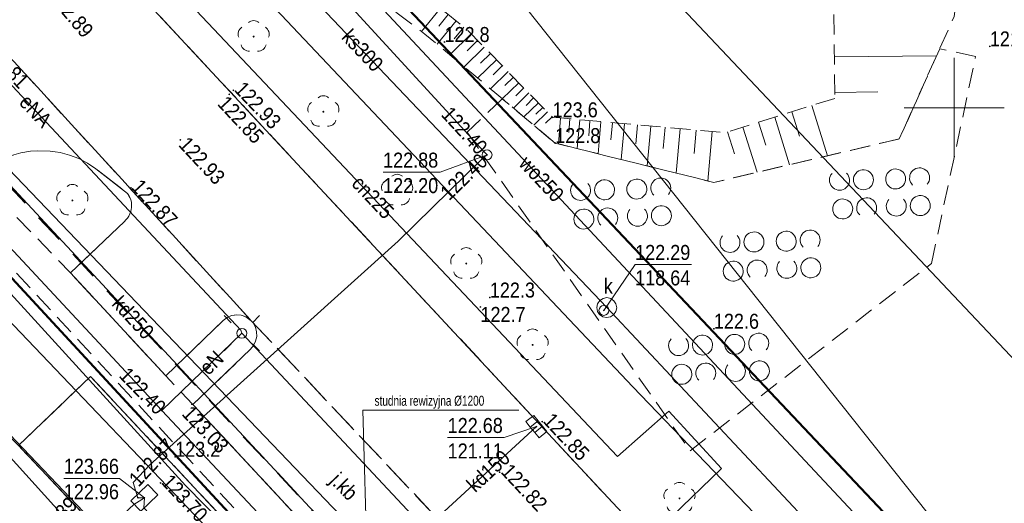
# Model space of a CAD drawing. Extents: x 6439600 to 6443631, y 5654340 to 5654937.
# Tile 15 of 54: x 6440953 to 6441003, y 5654450 to 5654474. Entities that reach past the tile are written whole.
import ezdxf
from ezdxf.enums import TextEntityAlignment as Align

# ---------------------------------------------------------------- set-up
doc = ezdxf.new("R2010")
doc.units = 0
doc.header["$MEASUREMENT"] = 0
for name, pattern in [('1.0_0.5', [1.5, 1, -0.5]), ('1.5_0.5', [2, 1.5, -0.5]), ('1.5_1.0', [2.5, 1.5, -1]), ('219-500', [0]), ('PRZER3-1', [4, 3, -1]), ('PTTL', [1.5, 1, -0.5])]:
    doc.linetypes.add(name, pattern=pattern)
doc.layers.get('0').update_dxf_attribs({"color": 2, "linetype": 'CONTINUOUS', "lineweight": 5})
for name, color, linetype, lineweight in [('!kanalizacja deszczowa', 24, '1.5_1.0', 40), ('!opisy', 7, 'CONTINUOUS', 18), ('z - kartowanie', 2, 'CONTINUOUS', 5), ('z - MPZT', 121, 'PRZER3-1', 18)]:
    doc.layers.add(name, color=color, linetype=linetype, lineweight=lineweight)
for name, color, linetype in [('000 Inne (niezydentyfikowane)', 7, 'CONTINUOUS'), ('217-kontur klasyfikacyjny', 7, 'CONTINUOUS'), ('218-kontur użytku gruntowego', 7, 'CONTINUOUS'), ('219-działka ewidencyjna', 7, 'CONTINUOUS'), ('chodnik', 7, 'CONTINUOUS'), ('drzewo liściaste', 7, 'CONTINUOUS'), ('jezdnia', 7, 'CONTINUOUS'), ('jezdnia-Atr17', 7, 'CONTINUOUS'), ('komora podziemna', 7, 'CONTINUOUS'), ('kratka ściekowa', 7, 'CONTINUOUS'), ('krawężnik', 7, 'CONTINUOUS'), ('latarnia', 7, 'CONTINUOUS'), ('pikieta naturalna', 7, 'CONTINUOUS'), ('pikieta naturalna-Atr2', 7, 'CONTINUOUS'), ('pikieta sztuczna', 7, 'CONTINUOUS'), ('pikieta sztuczna-Atr2', 7, 'CONTINUOUS'), ('przewód ciepłowniczy', 7, 'CONTINUOUS'), ('przewód ciepłowniczy-Atr1', 7, 'CONTINUOUS'), ('przewód elektroenergetyczny podziemny', 7, 'CONTINUOUS'), ('przewód elektroenergetyczny podziemny-Atr1', 7, 'CONTINUOUS'), ('przewód kanalizacyjny', 7, 'CONTINUOUS'), ('przewód kanalizacyjny-Atr1', 7, 'CONTINUOUS'), ('przewód telekomunikacyjny podziemny', 7, 'CONTINUOUS'), ('przewód wodociągowy', 7, 'CONTINUOUS'), ('przewód wodociągowy-Atr1', 7, 'CONTINUOUS'), ('rzedna', 7, 'CONTINUOUS'), ('rzedna-Atr2', 7, 'CONTINUOUS'), ('rzedna-Atr3', 7, 'CONTINUOUS'), ('skarpa nieumocniona', 7, 'CONTINUOUS'), ('właz do komory lub kanału - okrągły', 7, 'CONTINUOUS'), ('właz do komory lub kanału - okrągły-Atr17', 7, 'CONTINUOUS')]:
    doc.layers.add(name, color=color, linetype=linetype)
doc.styles.add('MapaZas', font='geodezja.shx', dxfattribs={"width": 0.9})
doc.styles.get("Standard").update_dxf_attribs({"font": 'Working1250', "width": 0.75})
doc.linetypes.add('NLZ', pattern='A,3,-1,[35,msgB.shx,S=0.008,R=0,X=-0.5,Y=0],3', length=7)

# ---------------------------------------------------------------- blocks, each defined once
blk = doc.blocks.new('PW01')
at = {"linetype": 'Continuous', "lineweight": 13}
h = blk.add_hatch(color=0, dxfattribs=at)
edge = h.paths.add_edge_path()
edge.add_arc((0, 0), 0.045, 0, 360)
blk = doc.blocks.new('US05')
at = {"color": 0, "linetype": 'Continuous', "lineweight": 13}
for p, q in [((-0.525, -0.25), (-0.525, 0.25)), ((-0.525, 0.25), (-0.175, 0.25)), ((-0.175, -0.25), (-0.175, 0.25)), ((-0.175, 0.25), (0.175, 0.25)), ((0.175, -0.25), (0.175, 0.25)), ((0.175, 0.25), (0.525, 0.25)), ((0.525, -0.25), (0.525, 0.25)), ((-0.525, -0.25), (-0.175, -0.25)), ((-0.175, -0.25), (0.175, -0.25)), ((0.175, -0.25), (0.525, -0.25))]:
    blk.add_line(p, q, dxfattribs=at)
blk = doc.blocks.new('US22')
at = {"color": 0, "linetype": 'Continuous', "lineweight": 13}
blk.add_circle((0, 0), 0.25, dxfattribs=at)
blk = doc.blocks.new('OP021')
at = {"linetype": 'Continuous', "lineweight": 13}
h = blk.add_hatch(color=0, dxfattribs=at)
edge = h.paths.add_edge_path()
edge.add_arc((0, 0), 0.05, 0, 360)
at = {"color": 0, "linetype": 'Continuous', "lineweight": 13}
for centre, start, end in [((0, 0.4), 49.272, 130.728), ((-0.38, 0.124), 121.308, 202.548), ((0.38, 0.124), 337.452, 58.692), ((-0.235, -0.324), 193.221, 274.871), ((0.235, -0.324), 265.129, 346.779)]:
    blk.add_arc(centre, 0.4, start, end, dxfattribs=at)
blk = doc.blocks.new('SM01')
at = {"color": 0, "linetype": 'Continuous', "lineweight": 13}
for p, q in [((-0.53, 0.531), (-0.883, 0.884)), ((0.531, 0.531), (0.884, 0.884)), ((-0.53, -0.53), (-0.883, -0.883)), ((0.531, -0.53), (0.884, -0.883))]:
    blk.add_line(p, q, dxfattribs=at)
blk.add_circle((0, 0), 0.25, dxfattribs=at)
blk = doc.blocks.new('US15')
at = {"color": 0, "linetype": 'Continuous', "lineweight": 13}
blk.add_circle((0, 0), 0.25, dxfattribs=at)
blk = doc.blocks.new('OTZK')
at = {"color": 0}
blk.add_lwpolyline([(-1.2, 1), (-1.026352, 0.984808), (-0.85798, 0.939693), (-0.7, 0.866025), (-0.557212, 0.766044), (-0.433956, 0.642788), (-0.333975, 0.5), (-0.260307, 0.34202), (-0.215192, 0.173648), (-0.2, 0), (-0.215192, -0.173648), (-0.260307, -0.34202), (-0.333975, -0.5), (-0.44425, -0.654861), (-0.581841, -0.786053), (-0.741773, -0.888835), (-0.918267, -0.959493), (-1.104944, -0.995472), (-1.295056, -0.995472), (-1.481733, -0.959493), (-1.658227, -0.888835), (-1.818159, -0.786053), (-1.95575, -0.654861), (-2.066025, -0.5), (-2.145001, -0.327068), (-2.189821, -0.142315), (-2.198867, 0.047582), (-2.171812, 0.235759), (-2.109632, 0.415415), (-2.014576, 0.580057), (-1.890079, 0.723734), (-1.740641, 0.841254), (-1.571662, 0.928368), (-1.389251, 0.981929)], close=True, dxfattribs=at)
blk.add_lwpolyline([(0.469393, -0.682799), (0.35969, -0.542106), (0.276733, -0.384159), (0.223163, -0.213984), (0.200685, -0.036999), (0.210014, 0.141165), (0.250854, 0.314835), (0.321904, 0.478484), (0.420903, 0.626903), (0.5447, 0.755369), (0.689355, 0.859792), (0.850264, 0.936848), (1.022304, 0.984085), (1.2, 1), (1.377696, 0.984085), (1.549736, 0.936848), (1.710645, 0.859792), (1.8553, 0.755369), (1.979097, 0.626903), (2.078096, 0.478484), (2.149146, 0.314835), (2.189986, 0.141165), (2.199315, -0.036999), (2.176837, -0.213984), (2.123267, -0.384159), (2.04031, -0.542106), (1.930607, -0.682799)], dxfattribs=at)

msp = doc.modelspace()

# ---------------------------------------------------------------- linework, layer by layer
at = {"layer": '!kanalizacja deszczowa'}
msp.add_lwpolyline([(6440864.685, 5654560.493), (6440865.933, 5654559.191), (6440893.301, 5654529.818), (6440925.17, 5654495.598), (6440970.84, 5654446.706), (6440992.241, 5654423.856)], dxfattribs=at)
at = {"layer": '!opisy', "color": 24}
msp.add_lwpolyline([(6440978.211, 5654454.89), (6440970.411, 5654454.89), (6440970.62, 5654447.256)], dxfattribs=at)
at = {"color": 0, "lineweight": 13}
for p, q in [((6441000, 5654467.516), (6441000, 5654472.516)), ((6441000, 5654467.516), (6441000, 5654472.516)), ((6440997.5, 5654470.016), (6441002.5, 5654470.016)), ((6440997.5, 5654470.016), (6441002.5, 5654470.016))]:
    msp.add_line(p, q, dxfattribs=at)
at = {"layer": '000 Inne (niezydentyfikowane)', "color": 0, "linetype": 'Continuous', "lineweight": 13, "flags": 128}
for points in [[(6440974.29, 5654475.006), (6440973.34, 5654473.846)], [(6440974.68, 5654474.696), (6440974.21, 5654474.106)], [(6440975.07, 5654474.376), (6440974.12, 5654473.206)], [(6440975.46, 5654474.056), (6440974.98, 5654473.476)], [(6440975.82, 5654473.726), (6440974.75, 5654472.676)], [(6440976.47, 5654473.056), (6440975.47, 5654472.076)], [(6440976.15, 5654473.386), (6440975.63, 5654472.876)], [(6440976.79, 5654472.736), (6440976.3, 5654472.256)], [(6440994.01, 5654472.566), (6440999.11, 5654472.626)], [(6440977.09, 5654472.426), (6440976.15, 5654471.506)], [(6440977.38, 5654472.126), (6440976.93, 5654471.676)], [(6440977.67, 5654471.836), (6440976.79, 5654470.976)], [(6440977.94, 5654471.556), (6440977.51, 5654471.136)], [(6440978.21, 5654471.276), (6440977.38, 5654470.476)], [(6440978.71, 5654470.766), (6440977.94, 5654470.006)], [(6440978.46, 5654471.016), (6440978.06, 5654470.626)], [(6440994.03, 5654470.796), (6440996.17, 5654470.816)], [(6440979.19, 5654470.276), (6440978.46, 5654469.566)], [(6440978.95, 5654470.516), (6440978.58, 5654470.146)], [(6440992.87, 5654470.136), (6440993.65, 5654467.616)], [(6440979.64, 5654469.816), (6440978.96, 5654469.146)], [(6440979.41, 5654470.046), (6440979.06, 5654469.696)], [(6440991.88, 5654469.826), (6440992.26, 5654468.606)], [(6440979.88, 5654469.566), (6440979.55, 5654469.256)], [(6440980.3, 5654469.506), (6440980.19, 5654468.216)], [(6440980.77, 5654469.466), (6440980.71, 5654468.786)], [(6440981.26, 5654469.426), (6440981.13, 5654467.986)], [(6440981.77, 5654469.376), (6440981.71, 5654468.616)], [(6440982.32, 5654469.326), (6440982.18, 5654467.726)], [(6440982.9, 5654469.276), (6440982.82, 5654468.426)], [(6440983.5, 5654469.226), (6440983.34, 5654467.436)], [(6440984.15, 5654469.166), (6440984.06, 5654468.226)], [(6440984.82, 5654469.106), (6440984.64, 5654467.116)], [(6440990.21, 5654469.306), (6440990.57, 5654468.146)], [(6440991.02, 5654469.556), (6440991.76, 5654467.176)], [(6440985.54, 5654469.046), (6440985.44, 5654467.986)], [(6440986.29, 5654468.976), (6440986.09, 5654466.756)], [(6440987.08, 5654468.906), (6440986.98, 5654467.736)], [(6440987.89, 5654468.836), (6440987.67, 5654466.356)], [(6440988.66, 5654468.826), (6440989.01, 5654467.716)], [(6440989.42, 5654469.056), (6440990.13, 5654466.796)]]:
    msp.add_lwpolyline(points, dxfattribs=at)
at = {"layer": '217-kontur klasyfikacyjny', "color": 0, "linetype": 'Continuous', "lineweight": 13, "flags": 128}
for points in [[(6441010.23, 5654435.206), (6440964.89, 5654492.266)], [(6440964.89, 5654492.266), (6441010.23, 5654435.206)], [(6440960.56, 5654487.816), (6441010.23, 5654435.206)]]:
    msp.add_lwpolyline(points, dxfattribs=at)
at = {"layer": '218-kontur użytku gruntowego', "color": 0, "linetype": 'Continuous', "lineweight": 13, "flags": 128}
for points in [[(6440960.56, 5654487.816), (6441010.23, 5654435.206)], [(6441010.23, 5654435.206), (6440960.56, 5654487.816)], [(6440964.09, 5654447.446), (6440951.87, 5654460.236)], [(6440951.87, 5654460.236), (6440964.09, 5654447.446)]]:
    msp.add_lwpolyline(points, dxfattribs=at)
at = {"layer": '219-działka ewidencyjna', "color": 0, "linetype": '219-500', "lineweight": 13, "flags": 128}
for points in [[(6440881.38, 5654541.426), (6440979.07, 5654439.386)], [(6440964.09, 5654447.446), (6440951.87, 5654460.236)], [(6440949.04, 5654457.536), (6440956.42, 5654449.796)]]:
    msp.add_lwpolyline(points, dxfattribs=at)
at = {"layer": '219-działka ewidencyjna', "color": 0, "linetype": '219-500', "lineweight": 13}
msp.add_lwpolyline([(6441039.966, 5654403.694), (6440960.56, 5654487.816)], dxfattribs=at)
at = {"layer": 'chodnik', "color": 0, "linetype": '1.0_0.5', "lineweight": 13, "flags": 128}
msp.add_lwpolyline([(6440980.53, 5654432.106), (6440987.28, 5654424.976), (6440987.44, 5654425.116), (6440987.65, 5654425.296), (6440987.85, 5654425.476), (6440988.04, 5654425.656), (6440988.23, 5654425.846), (6440988.42, 5654426.036), (6440988.61, 5654426.236), (6440988.69, 5654426.326), (6440981.97, 5654433.426), (6440979.17, 5654436.596), (6440961.9, 5654455.176), (6440960.55, 5654456.606), (6440955.77, 5654461.766), (6440951.12, 5654466.576), (6440949.8, 5654465.276)], close=True, dxfattribs=at)
at = {"layer": 'jezdnia', "color": 0, "linetype": '1.5_0.5', "lineweight": 13}
for points in [[(6440861.609, 5654570.427), (6440863.69, 5654568.196), (6440871.93, 5654559.186), (6440876.06, 5654554.806), (6440879.48, 5654551.236), (6440906.8, 5654521.876), (6440923.44, 5654503.956), (6440929.76, 5654497.026), (6440946.76, 5654478.746), (6440952.95, 5654472.326), (6440964.82, 5654459.366), (6440983.59, 5654439.426), (6440986.02, 5654436.826), (6440986.68, 5654436.116), (6440989.64, 5654432.796), (6440998.11, 5654423.456), (6441004.18, 5654417.086), (6441016.644, 5654403.694)], [(6441026.268, 5654403.694), (6441014.05, 5654416.826), (6441013.69, 5654417.256), (6440979.44, 5654453.976), (6440979.03, 5654454.426), (6440957.47, 5654477.596), (6440948.41, 5654487.576), (6440937.72, 5654499.056), (6440912.17, 5654526.426), (6440871.169, 5654570.427)], [(6440976.98, 5654434.946), (6440956.78, 5654456.576), (6440953.17, 5654453.116), (6440956.33, 5654449.786)], [(6440927.47, 5654422.236), (6440932.21, 5654426.916), (6440935.64, 5654430.016), (6440949.03, 5654442.806), (6440956.33, 5654449.786), (6440953.17, 5654453.116), (6440952.1, 5654454.166), (6440922.97, 5654426.346), (6440899.252, 5654403.694)]]:
    msp.add_lwpolyline(points, dxfattribs=at)
at = {"layer": 'jezdnia', "color": 0, "linetype": '1.5_0.5', "lineweight": 13, "flags": 128}
for points in [[(6440958.55, 5654464.416), (6440958.47, 5654464.326), (6440955.77, 5654461.766), (6440960.55, 5654456.606), (6440963.42, 5654459.386), (6440963.61, 5654459.536), (6440963.84, 5654459.636), (6440964.08, 5654459.666), (6440964.32, 5654459.646), (6440964.55, 5654459.566), (6440964.82, 5654459.366), (6440952.95, 5654472.326), (6440946.76, 5654478.746), (6440948.08, 5654476.856), (6440948.28, 5654476.416), (6440948.44, 5654475.956), (6440948.55, 5654475.476), (6440948.6, 5654474.986), (6440948.61, 5654474.496), (6440948.58, 5654474.016), (6440948.55, 5654473.816), (6440948.49, 5654473.536), (6440948.35, 5654473.066), (6440948.18, 5654472.616), (6440947.96, 5654472.186), (6440947.69, 5654471.766), (6440947.38, 5654471.396), (6440947.05, 5654471.036), (6440945.72, 5654469.726), (6440944.2, 5654468.266), (6440948.36, 5654463.916), (6440949.8, 5654465.276), (6440951.15, 5654466.606), (6440951.52, 5654466.926), (6440951.93, 5654467.206), (6440952.36, 5654467.436), (6440952.82, 5654467.636), (6440953.29, 5654467.766), (6440953.78, 5654467.856), (6440954.1, 5654467.876), (6440954.76, 5654467.856), (6440955.25, 5654467.786), (6440955.73, 5654467.656), (6440956.19, 5654467.486), (6440956.62, 5654467.256), (6440957.04, 5654466.976), (6440958.63, 5654465.736), (6440958.69, 5654465.636), (6440958.75, 5654465.526), (6440958.79, 5654465.416), (6440958.82, 5654465.306), (6440958.82, 5654465.186), (6440958.82, 5654465.016), (6440958.81, 5654464.946), (6440958.79, 5654464.826), (6440958.75, 5654464.716), (6440958.69, 5654464.606), (6440958.63, 5654464.506)], [(6440983.59, 5654439.426), (6440964.82, 5654459.366), (6440964.91, 5654459.266), (6440965.03, 5654459.046), (6440965.09, 5654458.816), (6440965.1, 5654458.576), (6440965.04, 5654458.336), (6440964.94, 5654458.126), (6440964.79, 5654457.946), (6440961.9, 5654455.176), (6440979.17, 5654436.596), (6440982.19, 5654439.466), (6440982.28, 5654439.546), (6440982.38, 5654439.616), (6440982.48, 5654439.656), (6440982.6, 5654439.706), (6440982.71, 5654439.736), (6440982.83, 5654439.746), (6440982.91, 5654439.746), (6440983.07, 5654439.716), (6440983.19, 5654439.686), (6440983.3, 5654439.646), (6440983.4, 5654439.586), (6440983.5, 5654439.506)]]:
    msp.add_lwpolyline(points, close=True, dxfattribs=at)
at = {"layer": 'komora podziemna', "color": 0, "linetype": 'Continuous', "lineweight": 13, "flags": 128}
for points in [[(6440983.11, 5654460.016), (6440983.06, 5654459.826), (6440982.95, 5654459.666), (6440982.79, 5654459.556), (6440982.6, 5654459.526), (6440982.41, 5654459.566), (6440982.25, 5654459.676), (6440982.15, 5654459.836), (6440982.11, 5654460.036), (6440982.15, 5654460.216), (6440982.26, 5654460.376), (6440982.43, 5654460.486), (6440982.62, 5654460.526), (6440982.81, 5654460.476), (6440982.96, 5654460.366), (6440983.07, 5654460.206)], [(6440959.65, 5654451.166), (6440960.14, 5654450.656), (6440959.29, 5654449.836), (6440958.8, 5654450.346)]]:
    msp.add_lwpolyline(points, close=True, dxfattribs=at)
at = {"layer": 'krawężnik', "color": 0, "linetype": 'Continuous', "lineweight": 13, "flags": 128}
for points in [[(6440948.99, 5654486.946), (6440957.47, 5654477.596), (6440979.03, 5654454.426), (6440979.44, 5654453.976), (6441013.69, 5654417.256)], [(6440952.82, 5654467.636), (6440953.29, 5654467.766), (6440953.78, 5654467.856), (6440954.1, 5654467.876), (6440954.76, 5654467.856), (6440955.25, 5654467.786), (6440955.73, 5654467.656), (6440956.19, 5654467.486), (6440956.62, 5654467.256), (6440957.04, 5654466.976), (6440958.63, 5654465.736), (6440958.69, 5654465.636), (6440958.75, 5654465.526), (6440958.79, 5654465.416), (6440958.82, 5654465.306), (6440958.82, 5654465.186), (6440958.82, 5654465.016), (6440958.81, 5654464.946), (6440958.79, 5654464.826), (6440958.75, 5654464.716), (6440958.69, 5654464.606), (6440958.63, 5654464.506), (6440958.55, 5654464.416), (6440958.47, 5654464.326), (6440955.77, 5654461.766), (6440960.55, 5654456.606), (6440963.42, 5654459.386), (6440963.61, 5654459.536), (6440963.84, 5654459.636), (6440964.08, 5654459.666), (6440964.32, 5654459.646), (6440964.55, 5654459.566), (6440964.82, 5654459.366), (6440964.91, 5654459.266), (6440965.03, 5654459.046), (6440965.09, 5654458.816), (6440965.1, 5654458.576), (6440965.04, 5654458.336), (6440964.94, 5654458.126), (6440964.79, 5654457.946), (6440961.9, 5654455.176), (6440979.17, 5654436.596)]]:
    msp.add_lwpolyline(points, dxfattribs=at)
at = {"layer": 'krawężnik', "color": 0, "linetype": 'Continuous', "lineweight": 13}
msp.add_lwpolyline([(6440976.98, 5654434.946), (6440956.78, 5654456.576), (6440953.17, 5654453.116), (6440956.33, 5654449.786)], dxfattribs=at)
at = {"layer": 'przewód ciepłowniczy', "color": 0, "linetype": 'Continuous', "lineweight": 13, "flags": 128}
msp.add_lwpolyline([(6440996.08, 5654437.956), (6440985.86, 5654449.576), (6440988.36, 5654451.966), (6440985.72, 5654454.846), (6440983.15, 5654452.576), (6440958.66, 5654478.506), (6440928.7, 5654510.566)], dxfattribs=at)
at = {"layer": 'przewód elektroenergetyczny podziemny', "color": 0, "linetype": 'Continuous', "lineweight": 13, "flags": 128}
for points in [[(6440946.76, 5654477.636), (6440964.3, 5654458.886), (6440964.35, 5654458.736)], [(6440960.35, 5654454.866), (6440942.8, 5654473.716)], [(6440936.91, 5654469.656), (6440937.7, 5654469.436), (6440941.36, 5654466.376), (6440946.33, 5654460.546), (6440947.53, 5654458.546), (6440951.18, 5654454.256), (6440955.88, 5654449.086), (6440956.17, 5654448.426), (6440955.4, 5654447.346), (6440953.83, 5654445.806), (6440948.55, 5654440.976), (6440943.25, 5654435.996), (6440935.85, 5654444.316)], [(6440960.35, 5654454.866), (6440964.35, 5654458.736)], [(6440964.35, 5654458.736), (6440983.82, 5654437.946), (6440983.87, 5654437.716)], [(6440980.28, 5654433.616), (6440960.35, 5654454.866)]]:
    msp.add_lwpolyline(points, dxfattribs=at)
at = {"layer": 'przewód elektroenergetyczny podziemny', "color": 0, "linetype": 'Continuous', "lineweight": 13}
msp.add_lwpolyline([(6440965.45, 5654475.616), (6440983.91, 5654456.056), (6440989.99, 5654449.736), (6441019.91, 5654417.876), (6441033.055, 5654403.694)], dxfattribs=at)
at = {"layer": 'przewód kanalizacyjny', "color": 0, "linetype": 'Continuous', "lineweight": 13, "flags": 128}
for points in [[(6440958.16, 5654485.756), (6440982.61, 5654460.026)], [(6440970.84, 5654446.706), (6440946.98, 5654472.336)], [(6441003.23, 5654438.006), (6440982.61, 5654460.026)], [(6440979.09, 5654454.066), (6440974.26, 5654449.626)]]:
    msp.add_lwpolyline(points, dxfattribs=at)
at = {"layer": 'przewód telekomunikacyjny podziemny', "color": 0, "linetype": 'Continuous', "lineweight": 13, "flags": 128}
for points in [[(6440896.06, 5654556.236), (6440896.21, 5654556.046), (6440897.08, 5654554.416), (6440913.81, 5654536.796), (6440927.32, 5654522.546), (6440929.66, 5654520.276), (6440943.37, 5654505.936), (6440943.23, 5654503.776), (6440943.88, 5654503.016), (6440944.06, 5654502.846), (6440944.21, 5654502.616), (6440957.71, 5654488.276), (6440976.44, 5654467.856), (6440976.62, 5654467.666), (6440976.45, 5654467.536), (6440972.18, 5654463.356), (6440959.74, 5654452.156), (6440958.91, 5654451.266), (6440959.15, 5654450.506), (6440959.47, 5654450.506)], [(6440943.53, 5654470.676), (6440944.02, 5654470.316), (6440961.53, 5654451.116), (6440977.2, 5654435.196), (6440977.71, 5654434.826)], [(6440934.95, 5654427.826), (6440935.15, 5654428.016), (6440958.94, 5654450.176), (6440959.47, 5654450.506)]]:
    msp.add_lwpolyline(points, dxfattribs=at)
at = {"layer": 'przewód telekomunikacyjny podziemny', "color": 0, "linetype": 'Continuous', "lineweight": 13}
msp.add_lwpolyline([(6440959.47, 5654450.506), (6440959.45, 5654449.996), (6440981.69, 5654426.376), (6440982.09, 5654426.276), (6440982.18, 5654425.856), (6440992.17, 5654415.246), (6440992.52, 5654415.076), (6440992.13, 5654414.596), (6440981.074, 5654403.694)], dxfattribs=at)
at = {"layer": 'przewód wodociągowy', "color": 0, "linetype": 'Continuous', "lineweight": 13, "flags": 128}
msp.add_lwpolyline([(6440943.88, 5654504.406), (6441014.82, 5654428.516)], dxfattribs=at)
at = {"layer": 'rzedna-Atr2', "color": 0, "lineweight": 13, "flags": 128}
for points in [[(6440976.62, 5654467.666), (6440974.27, 5654466.796), (6440971.416, 5654466.796)], [(6440982.47, 5654459.886), (6440984.03, 5654462.176), (6440986.852, 5654462.176)], [(6440979.09, 5654454.066), (6440977.47, 5654453.516), (6440974.648, 5654453.516)], [(6440959.47, 5654450.506), (6440958.23, 5654451.476), (6440955.44, 5654451.476)]]:
    msp.add_lwpolyline(points, dxfattribs=at)
at = {"layer": 'skarpa nieumocniona', "color": 0, "linetype": '1.0_0.5', "lineweight": 13, "flags": 128}
msp.add_lwpolyline([(6440994.03, 5654470.496), (6440988.51, 5654468.776), (6440979.9, 5654469.546), (6440975.61, 5654473.936), (6440962.42, 5654484.656), (6440960.66, 5654483.426), (6440973.51, 5654473.716), (6440980.03, 5654468.256), (6440987.97, 5654466.286), (6440997.25, 5654468.466), (6440999.99, 5654474.586), (6441001.53, 5654484.806), (6441006.73, 5654495.576), (6441022.12, 5654499.226), (6441038.37, 5654503.926), (6441042.96, 5654503.976), (6441045.52, 5654504.806), (6441047.76, 5654509.336), (6441049.19, 5654531.266), (6441047.24, 5654539.186), (6441045.09, 5654540.396), (6441017.2, 5654535.766), (6441017.16, 5654534.106), (6441045.37, 5654538.616), (6441047.02, 5654532.846), (6441045.61, 5654509.806), (6441042.89, 5654505.936), (6441039.64, 5654505.966), (6441021.98, 5654503.216), (6441004.76, 5654498.786), (6440997.22, 5654485.216), (6440993.97, 5654475.556)], close=True, dxfattribs=at)
msp.add_lwpolyline([(6440994.03, 5654470.496), (6440988.51, 5654468.776), (6440979.9, 5654469.546), (6440975.61, 5654473.936), (6440962.42, 5654484.656), (6440960.66, 5654483.426), (6440973.51, 5654473.716), (6440980.03, 5654468.256), (6440987.97, 5654466.286), (6440997.25, 5654468.466), (6440999.99, 5654474.586), (6441001.53, 5654484.806), (6441006.73, 5654495.576), (6441022.12, 5654499.226), (6441038.37, 5654503.926), (6441042.96, 5654503.976), (6441045.52, 5654504.806), (6441047.76, 5654509.336), (6441049.19, 5654531.266), (6441047.24, 5654539.186), (6441045.09, 5654540.396), (6441017.2, 5654535.766), (6441017.16, 5654534.106), (6441045.37, 5654538.616), (6441047.02, 5654532.846), (6441045.61, 5654509.806), (6441042.89, 5654505.936), (6441039.64, 5654505.966), (6441021.98, 5654503.216), (6441004.76, 5654498.786), (6440997.22, 5654485.216), (6440993.97, 5654475.556)], close=True, dxfattribs=at)
at = {"layer": 'z - kartowanie', "color": 0, "linetype": 'PTTL', "lineweight": 18}
msp.add_lwpolyline([(6440986.78, 5654452.856), (6440998.86, 5654462.226), (6441001.07, 5654472.593), (6440999.271, 5654472.979), (6440997.25, 5654468.466), (6440987.97, 5654466.286), (6440980.03, 5654468.256), (6440977.38, 5654470.476), (6440975.62, 5654468.806), (6440986.78, 5654452.856)], dxfattribs=at)
at = {"layer": 'z - MPZT', "color": 0, "linetype": 'Continuous', "lineweight": 50}
for points in [[(6440892.41, 5654560.784), (6440947.07, 5654502.606), (6440960.56, 5654487.816), (6441010.281, 5654435.143), (6441020.769, 5654424.031)], [(6440987.32, 5654423.826), (6440984.25, 5654427.166), (6440975.96, 5654436.496), (6440869.606, 5654551.532), (6440862.895, 5654560.298)]]:
    msp.add_lwpolyline(points, dxfattribs=at)
at = {"layer": 'z - MPZT', "color": 0, "linetype": 'NLZ', "lineweight": 35}
msp.add_lwpolyline([(6441021.497, 5654437.828), (6441017.553, 5654442.007), (6440981.282, 5654480.432)], dxfattribs=at)

# ---------------------------------------------------------------- block references
at = {"layer": 'drzewo liściaste', "color": 0, "linetype": 'Continuous', "lineweight": 13}
msp.add_blockref('OP021', (6440955.87, 5654465.386), dxfattribs=at)
at = {"layer": 'komora podziemna', "color": 0, "linetype": 'Continuous', "lineweight": 13}
msp.add_blockref('US15', (6440976.62, 5654467.666), dxfattribs=at)
at = {"layer": 'kratka ściekowa', "color": 0, "linetype": 'Continuous', "lineweight": 13, "rotation": 129.07}
msp.add_blockref('US05', (6440979.09, 5654454.066), dxfattribs=at)
at = {"layer": 'latarnia', "color": 0, "linetype": 'Continuous', "lineweight": 13}
msp.add_blockref('SM01', (6440964.35, 5654458.736), dxfattribs=at)
at = {"layer": 'pikieta naturalna', "color": 0, "linetype": 'Continuous', "lineweight": 13}
for p in [(6440974.49, 5654473.316), (6441001.78, 5654473.096), (6440979.9, 5654469.546), (6440980.03, 5654468.256), (6440976.76, 5654460.526), (6440976.29, 5654460.056), (6440987.97, 5654458.966), (6440961.01, 5654452.556)]:
    msp.add_blockref('PW01', p, dxfattribs=at)
at = {"layer": 'pikieta sztuczna', "color": 0, "linetype": 'Continuous', "lineweight": 13}
for p in [(6440963.72, 5654470.696), (6440963.93, 5654470.896), (6440961.27, 5654468.416), (6440958.8, 5654466.016), (6440961.85, 5654455.186), (6440979.38, 5654454.316), (6440977.25, 5654451.786), (6440960.28, 5654451.246)]:
    msp.add_blockref('PW01', p, dxfattribs=at)
at = {"layer": 'rzedna', "color": 0, "linetype": 'Continuous', "lineweight": 13}
for p in [(6440976.44, 5654467.856), (6440976.62, 5654467.666), (6440976.45, 5654467.536), (6440982.47, 5654459.886), (6440960.35, 5654454.866), (6440979.09, 5654454.066), (6440959.15, 5654450.506), (6440959.47, 5654450.506)]:
    msp.add_blockref('PW01', p, dxfattribs=at)
at = {"layer": 'właz do komory lub kanału - okrągły', "color": 0, "linetype": 'Continuous', "lineweight": 13}
msp.add_blockref('US22', (6440982.47, 5654459.886), dxfattribs=at)
at = {"layer": 'z - kartowanie', "color": 0, "linetype": 'Continuous', "lineweight": 13}
for p in [(6440964.94, 5654473.586), (6440968.43, 5654469.826), (6440972.12, 5654465.896), (6440975.58, 5654462.226), (6440978.9, 5654458.156), (6440986.25, 5654450.476)]:
    msp.add_blockref('OP021', p, dxfattribs=at)
at = {"layer": 'z - kartowanie', "color": 0, "linetype": 'PTTL', "lineweight": 18, "xscale": 0.4999999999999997, "yscale": 0.4999999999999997}
for p, rotation in [((6440994.856, 5654466.411), 181.2152817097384), ((6440997.668, 5654466.489), 2.695687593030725), ((6440981.901, 5654465.904), 181.2152817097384), ((6440984.713, 5654465.982), 2.695687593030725), ((6440997.701, 5654465.117), 181.2152817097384), ((6440995.017, 5654464.989), 2.695687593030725), ((6440982.062, 5654464.482), 2.695687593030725), ((6440984.746, 5654464.61), 181.2152817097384), ((6440989.378, 5654463.297), 181.2152817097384), ((6440992.189, 5654463.375), 2.695687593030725), ((6440989.539, 5654461.875), 2.695687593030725), ((6440992.222, 5654462.003), 181.2152817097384), ((6440989.615, 5654458.214), 2.695687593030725), ((6440986.804, 5654458.136), 181.2152817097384), ((6440986.965, 5654456.714), 2.695687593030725), ((6440989.648, 5654456.842), 181.2152817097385)]:
    msp.add_blockref('OTZK', p, dxfattribs=dict(at, rotation=rotation))

# ---------------------------------------------------------------- texts
at = {"layer": '!opisy', "color": 24, "insert": (6440970.99, 5654455.612), "char_height": 0.5, "width": 7.1, "attachment_point": 1}
msp.add_mtext('studnia rewizyjna %%C1200', dxfattribs=at)
at = {"layer": 'jezdnia-Atr17', "color": 0, "lineweight": 13, "style": 'MapaZas', "width": 0.9}
msp.add_text('j.kb', height=0.75, rotation=314.198, dxfattribs=at).set_placement((6440968.71, 5654451.316))
at = {"layer": 'pikieta naturalna-Atr2', "color": 0, "lineweight": 13, "style": 'MapaZas', "width": 0.9}
for s, p in [('122.8', (6440974.49, 5654473.316)), ('121.7', (6441001.78, 5654473.096)), ('123.6', (6440979.9, 5654469.546)), ('122.8', (6440980.03, 5654468.256)), ('122.3', (6440976.76, 5654460.526)), ('122.6', (6440987.97, 5654458.966)), ('123.2', (6440961.01, 5654452.556))]:
    msp.add_text(s, height=0.75, dxfattribs=at).set_placement(p)
msp.add_text('122.7', height=0.75, dxfattribs=at).set_placement((6440976.29, 5654460.056), align=Align.TOP_LEFT)
at = {"layer": 'pikieta sztuczna-Atr2', "color": 0, "lineweight": 13, "style": 'MapaZas', "width": 0.9}
for s, rotation, p in [('122.89', 310.001, (6440954.63, 5654475.576)), ('122.81', 313.842, (6440951.3, 5654472.916)), ('122.93', 313.603, (6440963.93, 5654470.896)), ('122.85', 312.938, (6440963.09, 5654470.186)), ('122.93', 312.938, (6440961.14, 5654468.136)), ('122.87', 312.485, (6440958.78, 5654466.016)), ('122.85', 312.899, (6440979.38, 5654454.316)), ('122.82', 313.006, (6440977.27, 5654451.776)), ('123.70', 312.904, (6440960.28, 5654451.246)), ('123.89', 45.465, (6440954.24, 5654448.116))]:
    msp.add_text(s, height=0.75, rotation=rotation, dxfattribs=at).set_placement(p)
msp.add_text('123.03', height=0.75, rotation=313.65, dxfattribs=at).set_placement((6440961.85, 5654455.186), align=Align.TOP_LEFT)
at = {"layer": 'przewód ciepłowniczy-Atr1', "color": 0, "lineweight": 13, "style": 'MapaZas', "width": 0.9}
msp.add_text('cn225', height=0.75, rotation=313.364, dxfattribs=at).set_placement((6440970.91, 5654465.546), align=Align.MIDDLE_CENTER)
at = {"layer": 'przewód elektroenergetyczny podziemny-Atr1', "color": 0, "lineweight": 13, "style": 'MapaZas', "width": 0.9}
for s, rotation, p in [('eNA', 313.089, (6440954.03, 5654469.866)), ('eN', 44.05, (6440962.83, 5654457.266))]:
    msp.add_text(s, height=0.75, rotation=rotation, dxfattribs=at).set_placement(p, align=Align.MIDDLE_CENTER)
at = {"layer": 'przewód kanalizacyjny-Atr1', "color": 0, "lineweight": 13, "style": 'MapaZas', "width": 0.9}
for s, rotation, p in [('ks300', 313.539, (6440970.39, 5654472.896)), ('kd250', 312.951, (6440958.91, 5654459.526)), ('kd150', 42.591, (6440976.68, 5654451.846))]:
    msp.add_text(s, height=0.75, rotation=rotation, dxfattribs=at).set_placement(p, align=Align.MIDDLE_CENTER)
at = {"layer": 'przewód wodociągowy-Atr1', "color": 0, "lineweight": 13, "style": 'MapaZas', "width": 0.9}
msp.add_text('wo250', height=0.75, rotation=313.069, dxfattribs=at).set_placement((6440979.35, 5654466.466), align=Align.MIDDLE_CENTER)
at = {"layer": 'rzedna-Atr2', "color": 0, "lineweight": 13, "style": 'MapaZas', "width": 0.9}
for s, rotation, p in [('122.40', 312.527, (6440974.56, 5654469.906)), ('122.87', 46.998, (6440958.91, 5654451.266))]:
    msp.add_text(s, height=0.75, rotation=rotation, dxfattribs=at).set_placement(p, align=Align.MIDDLE_LEFT)
for s, p in [('122.88', (6440971.416, 5654466.804)), ('122.29', (6440984.03, 5654462.184)), ('122.68', (6440974.648, 5654453.524)), ('123.66', (6440955.44, 5654451.484))]:
    msp.add_text(s, height=0.75, dxfattribs=at).set_placement(p, align=Align.BOTTOM_LEFT)
for rotation, p in [(44.13, (6440976.45, 5654467.536)), (314.21, (6440960.35, 5654454.866))]:
    msp.add_text('122.40', height=0.75, rotation=rotation, dxfattribs=at).set_placement(p, align=Align.MIDDLE_RIGHT)
at = {"layer": 'rzedna-Atr3', "color": 0, "lineweight": 13, "style": 'MapaZas', "width": 0.9}
for s, p in [('122.20', (6440971.416, 5654465.529)), ('118.64', (6440984.03, 5654460.909)), ('121.11', (6440974.648, 5654452.248)), ('122.96', (6440955.44, 5654450.208))]:
    msp.add_text(s, height=0.75, dxfattribs=at).set_placement(p, align=Align.BOTTOM_LEFT)
at = {"layer": 'właz do komory lub kanału - okrągły-Atr17', "color": 0, "lineweight": 13, "style": 'MapaZas', "width": 0.9}
msp.add_text('k', height=0.75, dxfattribs=at).set_placement((6440982.46, 5654460.726))

doc.saveas('drawing.dxf')
